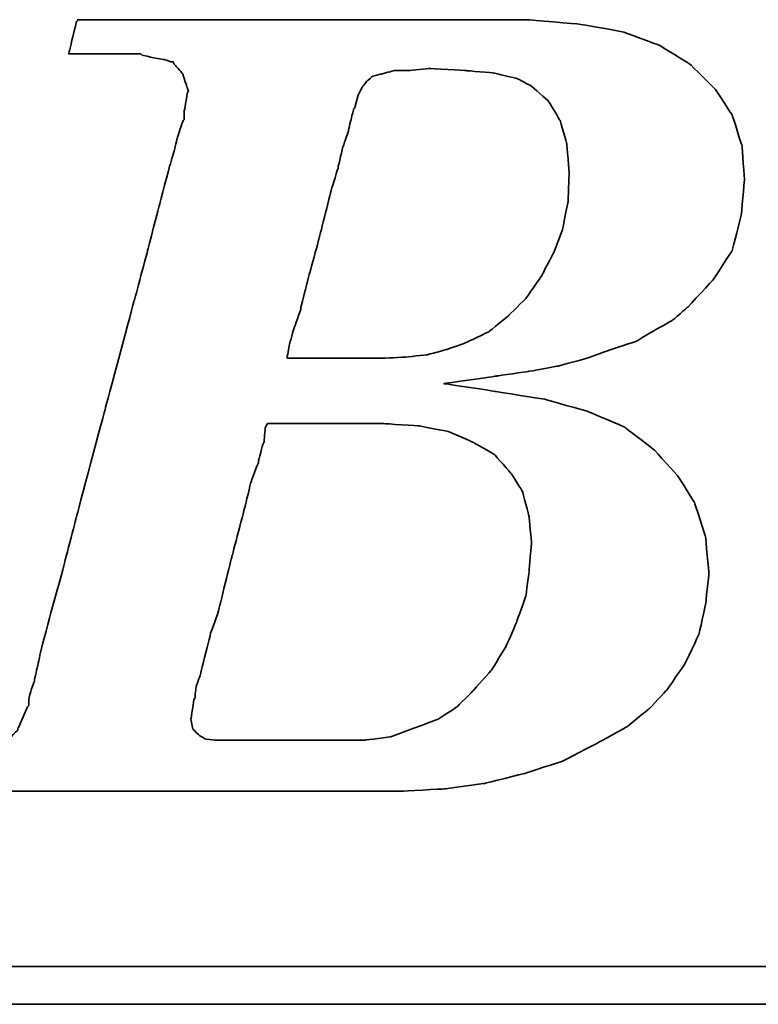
# Model space of a CAD drawing. Header units: millimetres. Extents: x -257 to 3135, y -1556 to 860.
# Tile 182 of 256: x 44.11 to 48.05, y -741.98 to -736.74. Entities that reach past the tile are written whole.
import ezdxf

# ---------------------------------------------------------------- set-up
doc = ezdxf.new("R2010")
doc.units = ezdxf.units.MM
doc.layers.add('DIM', color=4, linetype='CONTINUOUS')
doc.layers.add('layer 1', color=7, linetype='CONTINUOUS')

# ---------------------------------------------------------------- blocks, each defined once
blk = doc.blocks.new('TBI MOTION logo(完整正式版)')
at = {"layer": 'layer 1', "color": 22, "lineweight": 35}
for points, knots in [([(-64.65375, -6.86375), (-64.65375, -6.86375), (-64.84375, -7.29625), (-64.84375, -7.29625), (-64.84375, -7.29625), (-64.84375, -7.29625), (-64.86875, -7.34375), (-64.86875, -7.34375), (-64.86875, -7.34375), (-64.86875, -7.34375), (-64.86875, -7.36875), (-64.86875, -7.36875), (-64.86875, -7.36875), (-64.86875, -7.36875), (-65.15375, -7.65375), (-65.15375, -7.65375), (-65.15375, -7.65375), (-65.15375, -7.65375), (-65.17875, -7.65375), (-65.17875, -7.65375), (-65.17875, -7.65375), (-65.17875, -7.65375), (-65.20375, -7.67875), (-65.20375, -7.67875), (-65.20375, -7.67875), (-65.20375, -7.67875), (-65.58875, -7.87125), (-65.58875, -7.87125), (-65.58875, -7.87125), (-65.58875, -7.87125), (-65.63375, -7.87125), (-65.63375, -7.87125), (-65.63375, -7.87125), (-65.63375, -7.87125), (-65.65875, -7.89375), (-65.65875, -7.89375), (-65.65875, -7.89375), (-65.65875, -7.89375), (-66.09375, -7.94375), (-66.09375, -7.94375), (-66.09375, -7.94375), (-66.09375, -7.94375), (-66.11375, -7.94375), (-66.11375, -7.94375), (-66.11375, -7.94375), (-66.11375, -7.94375), (-66.16375, -7.94375), (-66.16375, -7.94375), (-66.16375, -7.94375), (-66.16375, -7.94375), (-66.30875, -7.94375), (-66.30875, -7.94375), (-66.30875, -7.94375), (-66.30875, -7.94375), (-66.69375, -7.94375), (-66.69375, -7.94375), (-66.69375, -7.94375), (-66.69375, -7.94375), (-67.07375, -7.94375), (-67.07375, -7.94375), (-67.07375, -7.94375), (-67.07375, -7.94375), (-67.12375, -7.94375), (-67.12375, -7.94375), (-67.12375, -7.94375), (-67.12375, -7.94375), (-67.12375, -7.96625), (-67.12375, -7.96625), (-67.12375, -7.96625), (-67.12375, -7.96625), (-67.14875, -7.99125), (-67.14875, -7.99125), (-67.14875, -7.99125), (-67.14875, -7.99125), (-67.24375, -8.34875), (-67.24375, -8.34875), (-67.24375, -8.34875), (-67.24375, -8.34875), (-67.31375, -8.68625), (-67.31375, -8.68625), (-67.31375, -8.68625), (-67.31375, -8.68625), (-67.26875, -8.68625), (-67.26875, -8.68625), (-67.26875, -8.68625), (-67.26875, -8.68625), (-67.07375, -8.68625), (-67.07375, -8.68625), (-67.07375, -8.68625), (-67.07375, -8.68625), (-66.54875, -8.68625), (-66.54875, -8.68625), (-66.54875, -8.68625), (-66.54875, -8.68625), (-65.82625, -8.68625), (-65.82625, -8.68625), (-65.82625, -8.68625), (-65.82625, -8.68625), (-65.01375, -8.68625), (-65.01375, -8.68625), (-65.01375, -8.68625), (-65.01375, -8.68625), (-64.05375, -8.68625), (-64.05375, -8.68625), (-64.05375, -8.68625), (-64.05375, -8.68625), (-62.08375, -8.68625), (-62.08375, -8.68625), (-62.08375, -8.68625), (-62.08375, -8.68625), (-60.06875, -8.68625), (-60.06875, -8.68625), (-60.06875, -8.68625), (-60.06875, -8.68625), (-59.10875, -8.68625), (-59.10875, -8.68625), (-59.10875, -8.68625), (-59.10875, -8.68625), (-58.29375, -8.68625), (-58.29375, -8.68625), (-58.29375, -8.68625), (-58.29375, -8.68625), (-57.57375, -8.68625), (-57.57375, -8.68625), (-57.57375, -8.68625), (-57.57375, -8.68625), (-57.04875, -8.68625), (-57.04875, -8.68625), (-57.04875, -8.68625), (-57.04875, -8.68625), (-56.85375, -8.68625), (-56.85375, -8.68625), (-56.85375, -8.68625), (-56.85375, -8.68625), (-56.70875, -8.68625), (-56.70875, -8.68625), (-56.70875, -8.68625), (-56.70875, -8.68625), (-56.61375, -8.68625), (-56.61375, -8.68625), (-56.61375, -8.68625), (-56.61375, -8.68625), (-56.56875, -8.68625), (-56.56875, -8.68625), (-56.56875, -8.68625), (-56.56875, -8.68625), (-55.65375, -8.63875), (-55.65375, -8.63875), (-55.65375, -8.63875), (-55.65375, -8.63875), (-54.76875, -8.51875), (-54.76875, -8.51875), (-54.76875, -8.51875), (-54.76875, -8.51875), (-53.90375, -8.30375), (-53.90375, -8.30375), (-53.90375, -8.30375), (-53.90375, -8.30375), (-53.08875, -8.03875), (-53.08875, -8.03875), (-53.08875, -8.03875), (-53.08875, -8.03875), (-52.34375, -7.65375), (-52.34375, -7.65375), (-52.34375, -7.65375), (-52.34375, -7.65375), (-51.69875, -7.29625), (-51.69875, -7.29625), (-51.69875, -7.29625), (-51.69875, -7.29625), (-51.21875, -6.91125), (-51.21875, -6.91125), (-51.21875, -6.91125), (-51.21875, -6.91125), (-50.83375, -6.50375), (-50.83375, -6.50375), (-50.83375, -6.50375), (-50.83375, -6.50375), (-50.44875, -5.94875), (-50.44875, -5.94875), (-50.44875, -5.94875), (-50.44875, -5.94875), (-50.13875, -5.30375), (-50.13875, -5.30375), (-50.13875, -5.30375), (-50.13875, -5.30375), (-49.99375, -4.65375), (-49.99375, -4.65375), (-49.99375, -4.65375), (-49.99375, -4.65375), (-49.92375, -3.98375), (-49.92375, -3.98375), (-49.92375, -3.98375), (-49.92375, -3.98375), (-49.99375, -3.19374), (-49.99375, -3.19374), (-49.99375, -3.19374), (-49.99375, -3.19374), (-50.23374, -2.44874), (-50.23374, -2.44874), (-50.23374, -2.44874), (-50.23374, -2.44874), (-50.59375, -1.87374), (-50.59375, -1.87374), (-50.59375, -1.87374), (-50.59375, -1.87374), (-51.09875, -1.31874), (-51.09875, -1.31874), (-51.09875, -1.31874), (-51.09875, -1.31874), (-51.74375, -0.81875), (-51.74375, -0.81875), (-51.74375, -0.81875), (-51.74375, -0.81875), (-52.53875, -0.48125), (-52.53875, -0.48125), (-52.53875, -0.48125), (-52.53875, -0.48125), (-53.47375, -0.21875), (-53.47375, -0.21875), (-53.47375, -0.21875), (-53.47375, -0.21875), (-54.52875, -0.04874), (-54.52875, -0.04874), (-54.52875, -0.04874), (-54.52875, -0.04874), (-55.65375, 0.12125), (-55.65375, 0.12125), (-55.65375, 0.12125), (-55.65375, 0.12125), (-54.50375, 0.28624), (-54.50375, 0.28624), (-54.50375, 0.28624), (-54.50375, 0.28624), (-53.83375, 0.38124), (-53.83375, 0.38124), (-53.83375, 0.38124), (-53.83375, 0.38124), (-53.18375, 0.50125), (-53.18375, 0.50125), (-53.18375, 0.50125), (-53.18375, 0.50125), (-52.55875, 0.66874), (-52.55875, 0.66874), (-52.55875, 0.66874), (-52.55875, 0.66874), (-52.03375, 0.86124), (-52.03375, 0.86124), (-52.03375, 0.86124), (-52.03375, 0.86124), (-51.50374, 1.03124), (-51.50374, 1.03124), (-51.50374, 1.03124), (-51.50374, 1.03124), (-51.09875, 1.27125), (-51.09875, 1.27125), (-51.09875, 1.27125), (-51.09875, 1.27125), (-50.71375, 1.48624), (-50.71375, 1.48624), (-50.71375, 1.48624), (-50.71375, 1.48624), (-50.37625, 1.77625), (-50.37625, 1.77625), (-50.37625, 1.77625), (-50.37625, 1.77625), (-49.82375, 2.37625), (-49.82375, 2.37625), (-49.82375, 2.37625), (-49.82375, 2.37625), (-49.41875, 2.99625), (-49.41875, 2.99625), (-49.41875, 2.99625), (-49.41875, 2.99625), (-49.22375, 3.76625), (-49.22375, 3.76625), (-49.22375, 3.76625), (-49.22375, 3.76625), (-49.15375, 4.50874), (-49.15375, 4.50874), (-49.15375, 4.50874), (-49.15375, 4.50874), (-49.20375, 5.25125), (-49.20375, 5.25125), (-49.20375, 5.25125), (-49.20375, 5.25125), (-49.41875, 5.92625), (-49.41875, 5.92625), (-49.41875, 5.92625), (-49.41875, 5.92625), (-49.77875, 6.47625), (-49.77875, 6.47625), (-49.77875, 6.47625), (-49.77875, 6.47625), (-50.33125, 7.02624), (-50.33125, 7.02624), (-50.33125, 7.02624), (-50.33125, 7.02624), (-51.00125, 7.43625), (-51.00125, 7.43625), (-51.00125, 7.43625), (-51.00125, 7.43625), (-51.79375, 7.72625), (-51.79375, 7.72625), (-51.79375, 7.72625), (-51.79375, 7.72625), (-52.72875, 7.89124), (-52.72875, 7.89124), (-52.72875, 7.89124), (-52.72875, 7.89124), (-53.83375, 7.98625), (-53.83375, 7.98625), (-53.83375, 7.98625), (-53.83375, 7.98625), (-53.92875, 7.98625), (-53.92875, 7.98625), (-53.92875, 7.98625), (-53.92875, 7.98625), (-54.26375, 7.98625), (-54.26375, 7.98625), (-54.26375, 7.98625), (-54.26375, 7.98625), (-54.74375, 7.98625), (-54.74375, 7.98625), (-54.74375, 7.98625), (-54.74375, 7.98625), (-55.36875, 7.98625), (-55.36875, 7.98625), (-55.36875, 7.98625), (-55.36875, 7.98625), (-56.13375, 7.98625), (-56.13375, 7.98625), (-56.13375, 7.98625), (-56.13375, 7.98625), (-56.94875, 7.98625), (-56.94875, 7.98625), (-56.94875, 7.98625), (-56.94875, 7.98625), (-58.77625, 7.98625), (-58.77625, 7.98625), (-58.77625, 7.98625), (-58.77625, 7.98625), (-60.59875, 7.98625), (-60.59875, 7.98625), (-60.59875, 7.98625), (-60.59875, 7.98625), (-61.41375, 7.98625), (-61.41375, 7.98625), (-61.41375, 7.98625), (-61.41375, 7.98625), (-62.17875, 7.98625), (-62.17875, 7.98625), (-62.17875, 7.98625), (-62.17875, 7.98625), (-62.80375, 7.98625), (-62.80375, 7.98625), (-62.80375, 7.98625), (-62.80375, 7.98625), (-63.30625, 7.98625), (-63.30625, 7.98625), (-63.30625, 7.98625), (-63.30625, 7.98625), (-63.57375, 7.98625), (-63.57375, 7.98625), (-63.57375, 7.98625), (-63.57375, 7.98625), (-63.57375, 7.96375), (-63.57375, 7.96375), (-63.57375, 7.96375), (-63.57375, 7.96375), (-63.59875, 7.94125), (-63.59875, 7.94125), (-63.59875, 7.94125), (-63.59875, 7.94125), (-63.69375, 7.55625), (-63.69375, 7.55625), (-63.69375, 7.55625), (-63.69375, 7.55625), (-63.76375, 7.24624), (-63.76375, 7.24624), (-63.76375, 7.24624), (-63.76375, 7.24624), (-63.23875, 7.24624), (-63.23875, 7.24624), (-63.23875, 7.24624), (-63.23875, 7.24624), (-62.75875, 7.24624), (-62.75875, 7.24624), (-62.75875, 7.24624), (-62.75875, 7.24624), (-62.61125, 7.24624), (-62.61125, 7.24624), (-62.61125, 7.24624), (-62.61125, 7.24624), (-62.56625, 7.24624), (-62.56625, 7.24624), (-62.56625, 7.24624), (-62.56625, 7.24624), (-62.22875, 7.24624), (-62.22875, 7.24624), (-62.22875, 7.24624), (-62.22875, 7.24624), (-62.20375, 7.24624), (-62.20375, 7.24624), (-62.20375, 7.24624), (-62.20375, 7.24624), (-62.17875, 7.21875), (-62.17875, 7.21875), (-62.17875, 7.21875), (-62.17875, 7.21875), (-61.96375, 7.17125), (-61.96375, 7.17125), (-61.96375, 7.17125), (-61.96375, 7.17125), (-61.72375, 7.12624), (-61.72375, 7.12624), (-61.72375, 7.12624), (-61.72375, 7.12624), (-61.70375, 7.12624), (-61.70375, 7.12624), (-61.70375, 7.12624), (-61.70375, 7.12624), (-61.55875, 7.07624), (-61.55875, 7.07624), (-61.55875, 7.07624), (-61.55875, 7.07624), (-61.50875, 7.07624), (-61.50875, 7.07624), (-61.50875, 7.07624), (-61.50875, 7.07624), (-61.48375, 7.02624), (-61.48375, 7.02624), (-61.48375, 7.02624), (-61.48375, 7.02624), (-61.31875, 6.83375), (-61.31875, 6.83375), (-61.31875, 6.83375), (-61.31875, 6.83375), (-61.29375, 6.81125), (-61.29375, 6.81125), (-61.29375, 6.81125), (-61.29375, 6.81125), (-61.29375, 6.78625), (-61.29375, 6.78625), (-61.29375, 6.78625), (-61.29375, 6.78625), (-61.19875, 6.50124), (-61.19875, 6.50124), (-61.19875, 6.50124), (-61.19875, 6.50124), (-61.17375, 6.45124), (-61.17375, 6.45124), (-61.17375, 6.45124), (-61.17375, 6.45124), (-61.19875, 6.40625), (-61.19875, 6.40625), (-61.19875, 6.40625), (-61.19875, 6.40625), (-61.26875, 5.99624), (-61.26875, 5.99624), (-61.26875, 5.99624), (-61.26875, 5.99624), (-61.26875, 5.85125), (-61.26875, 5.85125), (-61.26875, 5.85125), (-61.26875, 5.85125), (-61.26875, 5.82625), (-61.26875, 5.82625), (-61.26875, 5.82625), (-61.26875, 5.82625), (-61.29375, 5.80625), (-61.29375, 5.80625), (-61.29375, 5.80625), (-61.29375, 5.80625), (-61.34125, 5.66125), (-61.34125, 5.66125), (-61.34125, 5.66125), (-61.34125, 5.66125), (-61.41375, 5.44625), (-61.41375, 5.44625), (-61.41375, 5.44625), (-61.41375, 5.44625), (-61.48375, 5.15625), (-61.48375, 5.15625), (-61.48375, 5.15625), (-61.48375, 5.15625), (-61.58375, 4.82124), (-61.58375, 4.82124), (-61.58375, 4.82124), (-61.58375, 4.82124), (-61.79875, 4.00375), (-61.79875, 4.00375), (-61.79875, 4.00375), (-61.79875, 4.00375), (-62.05875, 2.99625), (-62.05875, 2.99625), (-62.05875, 2.99625), (-62.05875, 2.99625), (-62.34875, 1.91625), (-62.34875, 1.91625), (-62.34875, 1.91625), (-62.34875, 1.91625), (-62.97375, -0.41124), (-62.97375, -0.41124), (-62.97375, -0.41124), (-62.97375, -0.41124), (-63.59875, -2.75875), (-63.59875, -2.75875), (-63.59875, -2.75875), (-63.59875, -2.75875), (-63.88375, -3.86374), (-63.88375, -3.86374), (-63.88375, -3.86374), (-63.88375, -3.86374), (-64.14875, -4.82374), (-64.14875, -4.82374), (-64.14875, -4.82374), (-64.14875, -4.82374), (-64.36375, -5.64125), (-64.36375, -5.64125), (-64.36375, -5.64125), (-64.36375, -5.64125), (-64.43625, -5.97625), (-64.43625, -5.97625), (-64.43625, -5.97625), (-64.43625, -5.97625), (-64.50875, -6.28625), (-64.50875, -6.28625), (-64.50875, -6.28625), (-64.50875, -6.28625), (-64.50875, -6.30875), (-64.50875, -6.30875), (-64.50875, -6.30875), (-64.50875, -6.30875), (-64.57875, -6.50375), (-64.57875, -6.50375), (-64.57875, -6.50375), (-64.57875, -6.50375), (-64.62875, -6.69625), (-64.62875, -6.69625), (-64.62875, -6.69625), (-64.62875, -6.69625), (-64.62875, -6.76875), (-64.62875, -6.76875), (-64.62875, -6.76875), (-64.62875, -6.76875), (-64.62875, -6.81375), (-64.62875, -6.81375), (-64.62875, -6.81375), (-64.62875, -6.81375), (-64.62875, -6.83875), (-64.62875, -6.83875), (-64.62875, -6.83875), (-64.62875, -6.83875), (-64.65375, -6.86375), (-64.65375, -6.86375)], [0, 0, 0, 0, 0.00719424, 0.00719424, 0.00719424, 0.00719425, 0.01438849, 0.01438849, 0.01438849, 0.0143885, 0.02158273, 0.02158273, 0.02158273, 0.02158274, 0.02877698, 0.02877698, 0.02877698, 0.02877699, 0.03597122, 0.03597122, 0.03597122, 0.03597123, 0.04316547, 0.04316547, 0.04316547, 0.04316548, 0.05035971, 0.05035971, 0.05035971, 0.05035972, 0.05755396, 0.05755396, 0.05755396, 0.05755397, 0.0647482, 0.0647482, 0.0647482, 0.06474821, 0.07194245, 0.07194245, 0.07194245, 0.07194246, 0.07913669, 0.07913669, 0.07913669, 0.0791367, 0.08633094, 0.08633094, 0.08633094, 0.08633095, 0.09352518, 0.09352518, 0.09352518, 0.09352519, 0.10071942, 0.10071942, 0.10071942, 0.10071943, 0.10791367, 0.10791367, 0.10791367, 0.10791368, 0.11510791, 0.11510791, 0.11510791, 0.11510792, 0.12230216, 0.12230216, 0.12230216, 0.12230217, 0.1294964, 0.1294964, 0.1294964, 0.12949641, 0.13669065, 0.13669065, 0.13669065, 0.13669066, 0.14388489, 0.14388489, 0.14388489, 0.1438849, 0.15107914, 0.15107914, 0.15107914, 0.15107915, 0.15827338, 0.15827338, 0.15827338, 0.15827339, 0.16546763, 0.16546763, 0.16546763, 0.16546764, 0.17266187, 0.17266187, 0.17266187, 0.17266188, 0.17985612, 0.17985612, 0.17985612, 0.17985613, 0.18705036, 0.18705036, 0.18705036, 0.18705037, 0.1942446, 0.1942446, 0.1942446, 0.19424461, 0.20143885, 0.20143885, 0.20143885, 0.20143886, 0.20863309, 0.20863309, 0.20863309, 0.2086331, 0.21582734, 0.21582734, 0.21582734, 0.21582735, 0.22302158, 0.22302158, 0.22302158, 0.22302159, 0.23021583, 0.23021583, 0.23021583, 0.23021584, 0.23741007, 0.23741007, 0.23741007, 0.23741008, 0.24460432, 0.24460432, 0.24460432, 0.24460433, 0.25179856, 0.25179856, 0.25179856, 0.25179857, 0.25899281, 0.25899281, 0.25899281, 0.25899282, 0.26618705, 0.26618705, 0.26618705, 0.26618706, 0.27338129, 0.27338129, 0.27338129, 0.2733813, 0.28057554, 0.28057554, 0.28057554, 0.28057555, 0.28776978, 0.28776978, 0.28776978, 0.28776979, 0.29496403, 0.29496403, 0.29496403, 0.29496404, 0.30215827, 0.30215827, 0.30215827, 0.30215828, 0.30935252, 0.30935252, 0.30935252, 0.30935253, 0.31654676, 0.31654676, 0.31654676, 0.31654677, 0.32374101, 0.32374101, 0.32374101, 0.32374102, 0.33093525, 0.33093525, 0.33093525, 0.33093526, 0.3381295, 0.3381295, 0.3381295, 0.33812951, 0.34532374, 0.34532374, 0.34532374, 0.34532375, 0.35251799, 0.35251799, 0.35251799, 0.352518, 0.35971223, 0.35971223, 0.35971223, 0.35971224, 0.36690647, 0.36690647, 0.36690647, 0.36690648, 0.37410072, 0.37410072, 0.37410072, 0.37410073, 0.38129496, 0.38129496, 0.38129496, 0.38129497, 0.38848921, 0.38848921, 0.38848921, 0.38848922, 0.39568345, 0.39568345, 0.39568345, 0.39568346, 0.4028777, 0.4028777, 0.4028777, 0.40287771, 0.41007194, 0.41007194, 0.41007194, 0.41007195, 0.41726619, 0.41726619, 0.41726619, 0.4172662, 0.42446043, 0.42446043, 0.42446043, 0.42446044, 0.43165468, 0.43165468, 0.43165468, 0.43165469, 0.43884892, 0.43884892, 0.43884892, 0.43884893, 0.44604317, 0.44604317, 0.44604317, 0.44604318, 0.45323741, 0.45323741, 0.45323741, 0.45323742, 0.46043165, 0.46043165, 0.46043165, 0.46043166, 0.4676259, 0.4676259, 0.4676259, 0.46762591, 0.47482014, 0.47482014, 0.47482014, 0.47482015, 0.48201439, 0.48201439, 0.48201439, 0.4820144, 0.48920863, 0.48920863, 0.48920863, 0.48920864, 0.49640288, 0.49640288, 0.49640288, 0.49640289, 0.50359712, 0.50359712, 0.50359712, 0.50359713, 0.51079137, 0.51079137, 0.51079137, 0.51079138, 0.51798561, 0.51798561, 0.51798561, 0.51798562, 0.52517986, 0.52517986, 0.52517986, 0.52517987, 0.5323741, 0.5323741, 0.5323741, 0.53237411, 0.53956835, 0.53956835, 0.53956835, 0.53956836, 0.54676259, 0.54676259, 0.54676259, 0.5467626, 0.55395683, 0.55395683, 0.55395683, 0.55395684, 0.56115108, 0.56115108, 0.56115108, 0.56115109, 0.56834532, 0.56834532, 0.56834532, 0.56834533, 0.57553957, 0.57553957, 0.57553957, 0.57553958, 0.58273381, 0.58273381, 0.58273381, 0.58273382, 0.58992806, 0.58992806, 0.58992806, 0.58992807, 0.5971223, 0.5971223, 0.5971223, 0.59712231, 0.60431655, 0.60431655, 0.60431655, 0.60431656, 0.61151079, 0.61151079, 0.61151079, 0.6115108, 0.61870504, 0.61870504, 0.61870504, 0.61870505, 0.62589928, 0.62589928, 0.62589928, 0.62589929, 0.63309353, 0.63309353, 0.63309353, 0.63309354, 0.64028777, 0.64028777, 0.64028777, 0.64028778, 0.64748201, 0.64748201, 0.64748201, 0.64748202, 0.65467626, 0.65467626, 0.65467626, 0.65467627, 0.6618705, 0.6618705, 0.6618705, 0.66187051, 0.66906475, 0.66906475, 0.66906475, 0.66906476, 0.67625899, 0.67625899, 0.67625899, 0.676259, 0.68345324, 0.68345324, 0.68345324, 0.68345325, 0.69064748, 0.69064748, 0.69064748, 0.69064749, 0.69784173, 0.69784173, 0.69784173, 0.69784174, 0.70503597, 0.70503597, 0.70503597, 0.70503598, 0.71223022, 0.71223022, 0.71223022, 0.71223023, 0.71942446, 0.71942446, 0.71942446, 0.71942447, 0.72661871, 0.72661871, 0.72661871, 0.72661872, 0.73381295, 0.73381295, 0.73381295, 0.73381296, 0.74100719, 0.74100719, 0.74100719, 0.7410072, 0.74820144, 0.74820144, 0.74820144, 0.74820145, 0.75539568, 0.75539568, 0.75539568, 0.75539569, 0.76258993, 0.76258993, 0.76258993, 0.76258994, 0.76978417, 0.76978417, 0.76978417, 0.76978418, 0.77697842, 0.77697842, 0.77697842, 0.77697843, 0.78417266, 0.78417266, 0.78417266, 0.78417267, 0.79136691, 0.79136691, 0.79136691, 0.79136692, 0.79856115, 0.79856115, 0.79856115, 0.79856116, 0.8057554, 0.8057554, 0.8057554, 0.80575541, 0.81294964, 0.81294964, 0.81294964, 0.81294965, 0.82014388, 0.82014388, 0.82014388, 0.82014389, 0.82733813, 0.82733813, 0.82733813, 0.82733814, 0.83453237, 0.83453237, 0.83453237, 0.83453238, 0.84172662, 0.84172662, 0.84172662, 0.84172663, 0.84892086, 0.84892086, 0.84892086, 0.84892087, 0.85611511, 0.85611511, 0.85611511, 0.85611512, 0.86330935, 0.86330935, 0.86330935, 0.86330936, 0.8705036, 0.8705036, 0.8705036, 0.87050361, 0.87769784, 0.87769784, 0.87769784, 0.87769785, 0.88489209, 0.88489209, 0.88489209, 0.8848921, 0.89208633, 0.89208633, 0.89208633, 0.89208634, 0.89928058, 0.89928058, 0.89928058, 0.89928059, 0.90647482, 0.90647482, 0.90647482, 0.90647483, 0.91366906, 0.91366906, 0.91366906, 0.91366907, 0.92086331, 0.92086331, 0.92086331, 0.92086332, 0.92805755, 0.92805755, 0.92805755, 0.92805756, 0.9352518, 0.9352518, 0.9352518, 0.93525181, 0.94244604, 0.94244604, 0.94244604, 0.94244605, 0.94964029, 0.94964029, 0.94964029, 0.9496403, 0.95683453, 0.95683453, 0.95683453, 0.95683454, 0.96402878, 0.96402878, 0.96402878, 0.96402879, 0.97122302, 0.97122302, 0.97122302, 0.97122303, 0.97841727, 0.97841727, 0.97841727, 0.97841728, 0.98561151, 0.98561151, 0.98561151, 0.98561152, 0.99280576, 0.99280576, 0.99280576, 0.99280577, 1, 1, 1, 1]), ([(-57.50375, 6.35625), (-57.50375, 6.35625), (-57.57375, 6.11625), (-57.57375, 6.11625), (-57.57375, 6.11625), (-57.57375, 6.11625), (-57.57375, 6.09125), (-57.57375, 6.09125), (-57.57375, 6.09125), (-57.57375, 6.09125), (-57.59875, 6.06625), (-57.59875, 6.06625), (-57.59875, 6.06625), (-57.59875, 6.06625), (-57.64875, 5.87625), (-57.64875, 5.87625), (-57.64875, 5.87625), (-57.64875, 5.87625), (-57.71875, 5.58875), (-57.71875, 5.58875), (-57.71875, 5.58875), (-57.71875, 5.58875), (-57.71875, 5.56625), (-57.71875, 5.56625), (-57.71875, 5.56625), (-57.71875, 5.56625), (-57.83875, 5.23125), (-57.83875, 5.23125), (-57.83875, 5.23125), (-57.83875, 5.23125), (-57.93625, 4.82124), (-57.93625, 4.82124), (-57.93625, 4.82124), (-57.93625, 4.82124), (-57.93625, 4.79624), (-57.93625, 4.79624), (-57.93625, 4.79624), (-57.93625, 4.79624), (-58.07875, 4.34125), (-58.07875, 4.34125), (-58.07875, 4.34125), (-58.07875, 4.34125), (-58.34375, 3.28625), (-58.34375, 3.28625), (-58.34375, 3.28625), (-58.34375, 3.28625), (-58.62875, 2.23124), (-58.62875, 2.23124), (-58.62875, 2.23124), (-58.62875, 2.23124), (-58.74875, 1.75125), (-58.74875, 1.75125), (-58.74875, 1.75125), (-58.74875, 1.75125), (-58.74875, 1.72625), (-58.74875, 1.72625), (-58.74875, 1.72625), (-58.74875, 1.72625), (-58.89375, 1.31625), (-58.89375, 1.31625), (-58.89375, 1.31625), (-58.89375, 1.31625), (-58.98875, 0.98124), (-58.98875, 0.98124), (-58.98875, 0.98124), (-58.98875, 0.98124), (-59.03875, 0.71625), (-59.03875, 0.71625), (-59.03875, 0.71625), (-59.03875, 0.71625), (-59.03875, 0.66874), (-59.03875, 0.66874), (-59.03875, 0.66874), (-59.03875, 0.66874), (-58.91875, 0.66874), (-58.91875, 0.66874), (-58.91875, 0.66874), (-58.91875, 0.66874), (-58.53375, 0.66874), (-58.53375, 0.66874), (-58.53375, 0.66874), (-58.53375, 0.66874), (-58.10375, 0.66874), (-58.10375, 0.66874), (-58.10375, 0.66874), (-58.10375, 0.66874), (-57.66875, 0.66874), (-57.66875, 0.66874), (-57.66875, 0.66874), (-57.66875, 0.66874), (-57.33375, 0.66874), (-57.33375, 0.66874), (-57.33375, 0.66874), (-57.33375, 0.66874), (-57.09375, 0.66874), (-57.09375, 0.66874), (-57.09375, 0.66874), (-57.09375, 0.66874), (-56.99875, 0.66874), (-56.99875, 0.66874), (-56.99875, 0.66874), (-56.99875, 0.66874), (-56.49375, 0.69374), (-56.49375, 0.69374), (-56.49375, 0.69374), (-56.49375, 0.69374), (-56.01375, 0.74374), (-56.01375, 0.74374), (-56.01375, 0.74374), (-56.01375, 0.74374), (-55.58375, 0.86124), (-55.58375, 0.86124), (-55.58375, 0.86124), (-55.58375, 0.86124), (-55.17375, 1.00624), (-55.17375, 1.00624), (-55.17375, 1.00624), (-55.17375, 1.00624), (-54.67375, 1.24625), (-54.67375, 1.24625), (-54.67375, 1.24625), (-54.67375, 1.24625), (-54.26375, 1.58124), (-54.26375, 1.58124), (-54.26375, 1.58124), (-54.26375, 1.58124), (-53.87875, 1.96374), (-53.87875, 1.96374), (-53.87875, 1.96374), (-53.87875, 1.96374), (-53.54375, 2.44625), (-53.54375, 2.44625), (-53.54375, 2.44625), (-53.54375, 2.44625), (-53.27875, 2.95125), (-53.27875, 2.95125), (-53.27875, 2.95125), (-53.27875, 2.95125), (-53.08875, 3.45124), (-53.08875, 3.45124), (-53.08875, 3.45124), (-53.08875, 3.45124), (-52.96875, 4.05124), (-52.96875, 4.05124), (-52.96875, 4.05124), (-52.96875, 4.05124), (-52.94375, 4.65125), (-52.94375, 4.65125), (-52.94375, 4.65125), (-52.94375, 4.65125), (-52.99375, 5.30125), (-52.99375, 5.30125), (-52.99375, 5.30125), (-52.99375, 5.30125), (-53.13875, 5.80625), (-53.13875, 5.80625), (-53.13875, 5.80625), (-53.13875, 5.80625), (-53.39875, 6.23625), (-53.39875, 6.23625), (-53.39875, 6.23625), (-53.39875, 6.23625), (-53.75875, 6.54875), (-53.75875, 6.54875), (-53.75875, 6.54875), (-53.75875, 6.54875), (-54.07375, 6.71625), (-54.07375, 6.71625), (-54.07375, 6.71625), (-54.07375, 6.71625), (-54.57375, 6.83375), (-54.57375, 6.83375), (-54.57375, 6.83375), (-54.57375, 6.83375), (-55.17375, 6.88625), (-55.17375, 6.88625), (-55.17375, 6.88625), (-55.17375, 6.88625), (-55.96875, 6.93125), (-55.96875, 6.93125), (-55.96875, 6.93125), (-55.96875, 6.93125), (-56.39875, 6.88625), (-56.39875, 6.88625), (-56.39875, 6.88625), (-56.39875, 6.88625), (-56.42125, 6.88625), (-56.42125, 6.88625), (-56.42125, 6.88625), (-56.42125, 6.88625), (-56.73375, 6.88625), (-56.73375, 6.88625), (-56.73375, 6.88625), (-56.73375, 6.88625), (-56.99875, 6.81125), (-56.99875, 6.81125), (-56.99875, 6.81125), (-56.99875, 6.81125), (-57.02375, 6.81125), (-57.02375, 6.81125), (-57.02375, 6.81125), (-57.02375, 6.81125), (-57.18875, 6.76625), (-57.18875, 6.76625), (-57.18875, 6.76625), (-57.18875, 6.76625), (-57.30875, 6.66625), (-57.30875, 6.66625), (-57.30875, 6.66625), (-57.30875, 6.66625), (-57.40875, 6.54875), (-57.40875, 6.54875), (-57.40875, 6.54875), (-57.40875, 6.54875), (-57.50375, 6.35625), (-57.50375, 6.35625)], [0, 0, 0, 0, 0.01851852, 0.01851852, 0.01851852, 0.01851853, 0.03703704, 0.03703704, 0.03703704, 0.03703705, 0.05555556, 0.05555556, 0.05555556, 0.05555557, 0.07407407, 0.07407407, 0.07407407, 0.07407408, 0.09259259, 0.09259259, 0.09259259, 0.0925926, 0.11111111, 0.11111111, 0.11111111, 0.11111112, 0.12962963, 0.12962963, 0.12962963, 0.12962964, 0.14814815, 0.14814815, 0.14814815, 0.14814816, 0.16666667, 0.16666667, 0.16666667, 0.16666668, 0.18518519, 0.18518519, 0.18518519, 0.1851852, 0.2037037, 0.2037037, 0.2037037, 0.20370371, 0.22222222, 0.22222222, 0.22222222, 0.22222223, 0.24074074, 0.24074074, 0.24074074, 0.24074075, 0.25925926, 0.25925926, 0.25925926, 0.25925927, 0.27777778, 0.27777778, 0.27777778, 0.27777779, 0.2962963, 0.2962963, 0.2962963, 0.29629631, 0.31481481, 0.31481481, 0.31481481, 0.31481482, 0.33333333, 0.33333333, 0.33333333, 0.33333334, 0.35185185, 0.35185185, 0.35185185, 0.35185186, 0.37037037, 0.37037037, 0.37037037, 0.37037038, 0.38888889, 0.38888889, 0.38888889, 0.3888889, 0.40740741, 0.40740741, 0.40740741, 0.40740742, 0.42592593, 0.42592593, 0.42592593, 0.42592594, 0.44444444, 0.44444444, 0.44444444, 0.44444445, 0.46296296, 0.46296296, 0.46296296, 0.46296297, 0.48148148, 0.48148148, 0.48148148, 0.48148149, 0.5, 0.5, 0.5, 0.50000001, 0.51851852, 0.51851852, 0.51851852, 0.51851853, 0.53703704, 0.53703704, 0.53703704, 0.53703705, 0.55555556, 0.55555556, 0.55555556, 0.55555557, 0.57407407, 0.57407407, 0.57407407, 0.57407408, 0.59259259, 0.59259259, 0.59259259, 0.5925926, 0.61111111, 0.61111111, 0.61111111, 0.61111112, 0.62962963, 0.62962963, 0.62962963, 0.62962964, 0.64814815, 0.64814815, 0.64814815, 0.64814816, 0.66666667, 0.66666667, 0.66666667, 0.66666668, 0.68518519, 0.68518519, 0.68518519, 0.6851852, 0.7037037, 0.7037037, 0.7037037, 0.70370371, 0.72222222, 0.72222222, 0.72222222, 0.72222223, 0.74074074, 0.74074074, 0.74074074, 0.74074075, 0.75925926, 0.75925926, 0.75925926, 0.75925927, 0.77777778, 0.77777778, 0.77777778, 0.77777779, 0.7962963, 0.7962963, 0.7962963, 0.79629631, 0.81481481, 0.81481481, 0.81481481, 0.81481482, 0.83333333, 0.83333333, 0.83333333, 0.83333334, 0.85185185, 0.85185185, 0.85185185, 0.85185186, 0.87037037, 0.87037037, 0.87037037, 0.87037038, 0.88888889, 0.88888889, 0.88888889, 0.8888889, 0.90740741, 0.90740741, 0.90740741, 0.90740742, 0.92592593, 0.92592593, 0.92592593, 0.92592594, 0.94444444, 0.94444444, 0.94444444, 0.94444445, 0.96296296, 0.96296296, 0.96296296, 0.96296297, 0.98148148, 0.98148148, 0.98148148, 0.98148149, 1, 1, 1, 1]), ([(-61.03125, -6.57375), (-61.03125, -6.57375), (-61.03125, -6.67125), (-61.03125, -6.67125), (-61.03125, -6.67125), (-61.03125, -6.67125), (-61.05375, -6.69625), (-61.05375, -6.69625), (-61.05375, -6.69625), (-61.05375, -6.69625), (-61.12375, -7.12875), (-61.12375, -7.12875), (-61.12375, -7.12875), (-61.12375, -7.12875), (-61.07875, -7.34375), (-61.07875, -7.34375), (-61.07875, -7.34375), (-61.07875, -7.34375), (-60.93375, -7.48875), (-60.93375, -7.48875), (-60.93375, -7.48875), (-60.93375, -7.48875), (-60.81375, -7.55625), (-60.81375, -7.55625), (-60.81375, -7.55625), (-60.81375, -7.55625), (-60.62375, -7.58375), (-60.62375, -7.58375), (-60.62375, -7.58375), (-60.62375, -7.58375), (-60.30875, -7.58375), (-60.30875, -7.58375), (-60.30875, -7.58375), (-60.30875, -7.58375), (-59.97375, -7.58375), (-59.97375, -7.58375), (-59.97375, -7.58375), (-59.97375, -7.58375), (-59.87875, -7.58375), (-59.87875, -7.58375), (-59.87875, -7.58375), (-59.87875, -7.58375), (-59.63625, -7.58375), (-59.63625, -7.58375), (-59.63625, -7.58375), (-59.63625, -7.58375), (-58.96875, -7.58375), (-58.96875, -7.58375), (-58.96875, -7.58375), (-58.96875, -7.58375), (-58.29375, -7.58375), (-58.29375, -7.58375), (-58.29375, -7.58375), (-58.29375, -7.58375), (-58.05375, -7.58375), (-58.05375, -7.58375), (-58.05375, -7.58375), (-58.05375, -7.58375), (-57.98375, -7.58375), (-57.98375, -7.58375), (-57.98375, -7.58375), (-57.98375, -7.58375), (-57.35875, -7.58375), (-57.35875, -7.58375), (-57.35875, -7.58375), (-57.35875, -7.58375), (-56.78375, -7.50875), (-56.78375, -7.50875), (-56.78375, -7.50875), (-56.78375, -7.50875), (-56.27875, -7.31875), (-56.27875, -7.31875), (-56.27875, -7.31875), (-56.27875, -7.31875), (-55.77375, -7.12875), (-55.77375, -7.12875), (-55.77375, -7.12875), (-55.77375, -7.12875), (-55.36875, -6.86375), (-55.36875, -6.86375), (-55.36875, -6.86375), (-55.36875, -6.86375), (-55.00875, -6.50375), (-55.00875, -6.50375), (-55.00875, -6.50375), (-55.00875, -6.50375), (-54.62375, -6.06875), (-54.62375, -6.06875), (-54.62375, -6.06875), (-54.62375, -6.06875), (-54.31375, -5.56875), (-54.31375, -5.56875), (-54.31375, -5.56875), (-54.31375, -5.56875), (-54.07375, -5.01625), (-54.07375, -5.01625), (-54.07375, -5.01625), (-54.07375, -5.01625), (-53.87875, -4.46374), (-53.87875, -4.46374), (-53.87875, -4.46374), (-53.87875, -4.46374), (-53.80875, -3.91375), (-53.80875, -3.91375), (-53.80875, -3.91375), (-53.80875, -3.91375), (-53.75875, -3.31375), (-53.75875, -3.31375), (-53.75875, -3.31375), (-53.75875, -3.31375), (-53.80875, -2.75875), (-53.80875, -2.75875), (-53.80875, -2.75875), (-53.80875, -2.75875), (-53.95375, -2.20875), (-53.95375, -2.20875), (-53.95375, -2.20875), (-53.95375, -2.20875), (-54.19375, -1.82625), (-54.19375, -1.82625), (-54.19375, -1.82625), (-54.19375, -1.82625), (-54.55375, -1.41875), (-54.55375, -1.41875), (-54.55375, -1.41875), (-54.55375, -1.41875), (-55.00875, -1.15125), (-55.00875, -1.15125), (-55.00875, -1.15125), (-55.00875, -1.15125), (-55.56125, -0.91375), (-55.56125, -0.91375), (-55.56125, -0.91375), (-55.56125, -0.91375), (-56.18125, -0.79375), (-56.18125, -0.79375), (-56.18125, -0.79375), (-56.18125, -0.79375), (-56.94875, -0.74374), (-56.94875, -0.74374), (-56.94875, -0.74374), (-56.94875, -0.74374), (-56.99875, -0.74374), (-56.99875, -0.74374), (-56.99875, -0.74374), (-56.99875, -0.74374), (-57.09375, -0.74374), (-57.09375, -0.74374), (-57.09375, -0.74374), (-57.09375, -0.74374), (-57.38375, -0.74374), (-57.38375, -0.74374), (-57.38375, -0.74374), (-57.38375, -0.74374), (-57.76875, -0.74374), (-57.76875, -0.74374), (-57.76875, -0.74374), (-57.76875, -0.74374), (-58.24625, -0.74374), (-58.24625, -0.74374), (-58.24625, -0.74374), (-58.24625, -0.74374), (-58.72875, -0.74374), (-58.72875, -0.74374), (-58.72875, -0.74374), (-58.72875, -0.74374), (-59.20875, -0.74374), (-59.20875, -0.74374), (-59.20875, -0.74374), (-59.20875, -0.74374), (-59.46875, -0.74374), (-59.46875, -0.74374), (-59.46875, -0.74374), (-59.46875, -0.74374), (-59.51625, -0.83875), (-59.51625, -0.83875), (-59.51625, -0.83875), (-59.51625, -0.83875), (-59.54375, -1.15125), (-59.54375, -1.15125), (-59.54375, -1.15125), (-59.54375, -1.15125), (-59.56375, -1.17874), (-59.56375, -1.17874), (-59.56375, -1.17874), (-59.56375, -1.17874), (-59.66375, -1.55875), (-59.66375, -1.55875), (-59.66375, -1.55875), (-59.66375, -1.55875), (-59.66375, -1.58375), (-59.66375, -1.58375), (-59.66375, -1.58375), (-59.66375, -1.58375), (-59.82875, -2.01874), (-59.82875, -2.01874), (-59.82875, -2.01874), (-59.82875, -2.01874), (-59.94875, -2.52125), (-59.94875, -2.52125), (-59.94875, -2.52125), (-59.94875, -2.52125), (-60.23875, -3.62375), (-60.23875, -3.62375), (-60.23875, -3.62375), (-60.23875, -3.62375), (-60.52375, -4.77624), (-60.52375, -4.77624), (-60.52375, -4.77624), (-60.52375, -4.77624), (-60.52375, -4.79874), (-60.52375, -4.79874), (-60.52375, -4.79874), (-60.52375, -4.79874), (-60.69125, -5.25375), (-60.69125, -5.25375), (-60.69125, -5.25375), (-60.69125, -5.25375), (-60.81375, -5.73625), (-60.81375, -5.73625), (-60.81375, -5.73625), (-60.81375, -5.73625), (-60.90875, -6.11875), (-60.90875, -6.11875), (-60.90875, -6.11875), (-60.90875, -6.11875), (-60.90875, -6.14375), (-60.90875, -6.14375), (-60.90875, -6.14375), (-60.90875, -6.14375), (-61.00375, -6.40875), (-61.00375, -6.40875), (-61.00375, -6.40875), (-61.00375, -6.40875), (-61.03125, -6.57375), (-61.03125, -6.57375)], [0, 0, 0, 0, 0.01694915, 0.01694915, 0.01694915, 0.01694916, 0.03389831, 0.03389831, 0.03389831, 0.03389832, 0.05084746, 0.05084746, 0.05084746, 0.05084747, 0.06779661, 0.06779661, 0.06779661, 0.06779662, 0.08474576, 0.08474576, 0.08474576, 0.08474577, 0.10169492, 0.10169492, 0.10169492, 0.10169493, 0.11864407, 0.11864407, 0.11864407, 0.11864408, 0.13559322, 0.13559322, 0.13559322, 0.13559323, 0.15254237, 0.15254237, 0.15254237, 0.15254238, 0.16949153, 0.16949153, 0.16949153, 0.16949154, 0.18644068, 0.18644068, 0.18644068, 0.18644069, 0.20338983, 0.20338983, 0.20338983, 0.20338984, 0.22033898, 0.22033898, 0.22033898, 0.22033899, 0.23728814, 0.23728814, 0.23728814, 0.23728815, 0.25423729, 0.25423729, 0.25423729, 0.2542373, 0.27118644, 0.27118644, 0.27118644, 0.27118645, 0.28813559, 0.28813559, 0.28813559, 0.2881356, 0.30508475, 0.30508475, 0.30508475, 0.30508476, 0.3220339, 0.3220339, 0.3220339, 0.32203391, 0.33898305, 0.33898305, 0.33898305, 0.33898306, 0.3559322, 0.3559322, 0.3559322, 0.35593221, 0.37288136, 0.37288136, 0.37288136, 0.37288137, 0.38983051, 0.38983051, 0.38983051, 0.38983052, 0.40677966, 0.40677966, 0.40677966, 0.40677967, 0.42372881, 0.42372881, 0.42372881, 0.42372882, 0.44067797, 0.44067797, 0.44067797, 0.44067798, 0.45762712, 0.45762712, 0.45762712, 0.45762713, 0.47457627, 0.47457627, 0.47457627, 0.47457628, 0.49152542, 0.49152542, 0.49152542, 0.49152543, 0.50847458, 0.50847458, 0.50847458, 0.50847459, 0.52542373, 0.52542373, 0.52542373, 0.52542374, 0.54237288, 0.54237288, 0.54237288, 0.54237289, 0.55932203, 0.55932203, 0.55932203, 0.55932204, 0.57627119, 0.57627119, 0.57627119, 0.5762712, 0.59322034, 0.59322034, 0.59322034, 0.59322035, 0.61016949, 0.61016949, 0.61016949, 0.6101695, 0.62711864, 0.62711864, 0.62711864, 0.62711865, 0.6440678, 0.6440678, 0.6440678, 0.64406781, 0.66101695, 0.66101695, 0.66101695, 0.66101696, 0.6779661, 0.6779661, 0.6779661, 0.67796611, 0.69491525, 0.69491525, 0.69491525, 0.69491526, 0.71186441, 0.71186441, 0.71186441, 0.71186442, 0.72881356, 0.72881356, 0.72881356, 0.72881357, 0.74576271, 0.74576271, 0.74576271, 0.74576272, 0.76271186, 0.76271186, 0.76271186, 0.76271187, 0.77966102, 0.77966102, 0.77966102, 0.77966103, 0.79661017, 0.79661017, 0.79661017, 0.79661018, 0.81355932, 0.81355932, 0.81355932, 0.81355933, 0.83050847, 0.83050847, 0.83050847, 0.83050848, 0.84745763, 0.84745763, 0.84745763, 0.84745764, 0.86440678, 0.86440678, 0.86440678, 0.86440679, 0.88135593, 0.88135593, 0.88135593, 0.88135594, 0.89830508, 0.89830508, 0.89830508, 0.89830509, 0.91525424, 0.91525424, 0.91525424, 0.91525425, 0.93220339, 0.93220339, 0.93220339, 0.9322034, 0.94915254, 0.94915254, 0.94915254, 0.94915255, 0.96610169, 0.96610169, 0.96610169, 0.9661017, 0.98305085, 0.98305085, 0.98305085, 0.98305086, 1, 1, 1, 1]), ([(75.90875, -9.47875), (75.90875, -9.47875), (75.90875, -12.28625), (75.90875, -12.28625), (75.90875, -12.28625), (75.90875, -12.28625), (75.90875, -12.47875), (75.90875, -12.47875), (75.90875, -12.47875), (75.90875, -12.47875), (75.71625, -12.47875), (75.71625, -12.47875), (75.71625, -12.47875), (75.71625, -12.47875), (-88.32875, -12.47875), (-88.32875, -12.47875), (-88.32875, -12.47875), (-88.32875, -12.47875), (-88.32875, -13.29375), (-88.32875, -13.29375), (-88.32875, -13.29375), (-88.32875, -13.29375), (82.89125, -13.29375), (82.89125, -13.29375), (82.89125, -13.29375), (82.89125, -13.29375), (75.90875, -9.47875), (75.90875, -9.47875)], [0, 0, 0, 0, 0.14285714, 0.14285714, 0.14285714, 0.14285715, 0.28571429, 0.28571429, 0.28571429, 0.2857143, 0.42857143, 0.42857143, 0.42857143, 0.42857144, 0.57142857, 0.57142857, 0.57142857, 0.57142858, 0.71428571, 0.71428571, 0.71428571, 0.71428572, 0.85714286, 0.85714286, 0.85714286, 0.85714287, 1, 1, 1, 1])]:
    blk.add_open_spline(points, degree=3, knots=knots, dxfattribs=at)

msp = doc.modelspace()

# ---------------------------------------------------------------- block references
at = {"layer": 'DIM', "color": 7, "xscale": 0.246592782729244, "yscale": 0.246592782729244, "zscale": 0.246592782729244}
msp.add_blockref('TBI MOTION logo(完整正式版)', (60.0971, -738.7049), dxfattribs=at)

doc.saveas('drawing.dxf')
